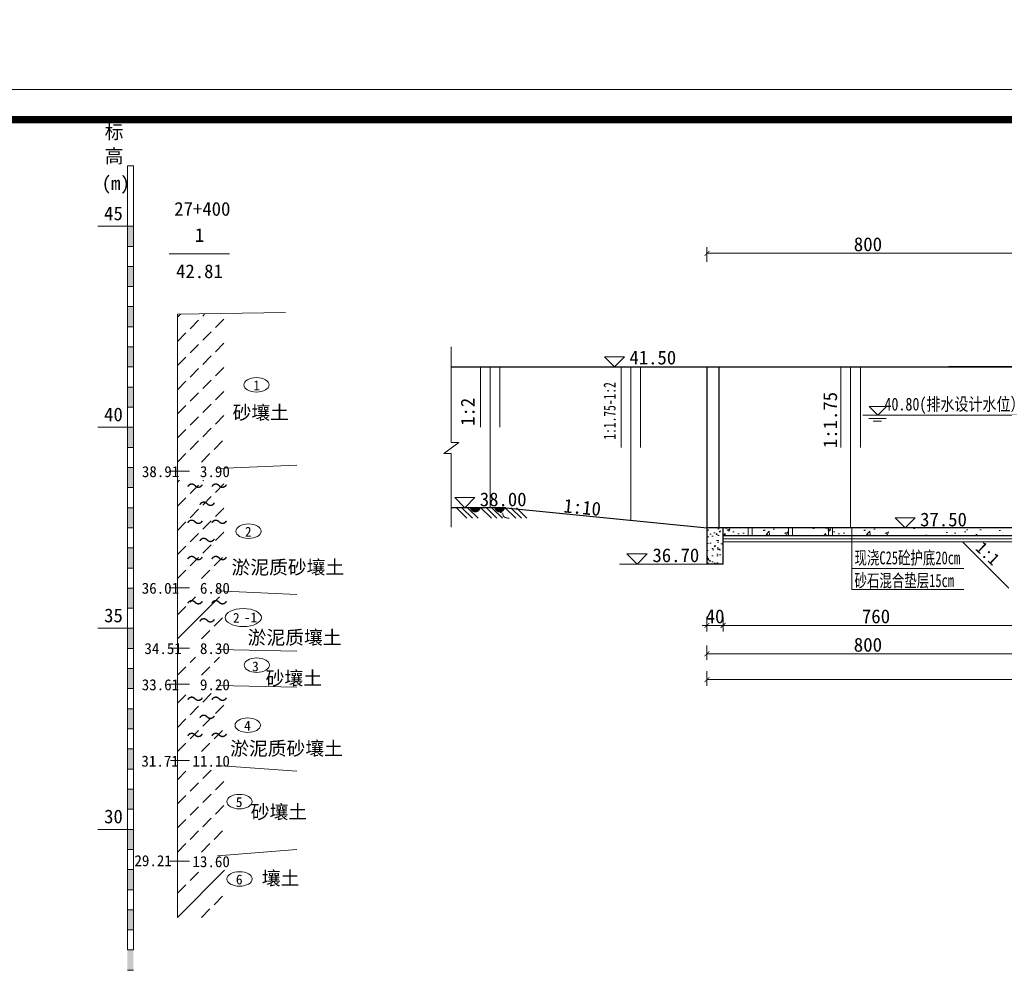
# Model space of a CAD drawing. Extents: x -13074 to 1448651, y 3648755 to 8081248.
# Tile 36 of 173: x 558068 to 558313, y 3858562 to 3858800. Entities that reach past the tile are written whole.
import ezdxf
from ezdxf.enums import TextEntityAlignment as Align

# ---------------------------------------------------------------- set-up
doc = ezdxf.new("R2010")
doc.units = 0
doc.header["$PDMODE"] = 32
doc.header["$PDSIZE"] = 0.2
doc.layers.get('0').update_dxf_attribs({"linetype": 'CONTINUOUS'})
doc.layers.get('Defpoints').update_dxf_attribs({"linetype": 'CONTINUOUS'})
for name, color, linetype, lineweight in [('0.09标注线', 3, 'CONTINUOUS', 9), ('0.13填充', 8, 'CONTINUOUS', 9), ('0.30粗线', 7, 'CONTINUOUS', 30), ('1', 1, 'CONTINUOUS', 40), ('2', 61, 'CONTINUOUS', 30), ('3', 8, 'CONTINUOUS', 5), ('SHEET', 1, 'CONTINUOUS', 15), ('新建路', 7, 'CONTINUOUS', 40), ('细实线', 3, 'CONTINUOUS', 20)]:
    doc.layers.add(name, color=color, linetype=linetype, lineweight=lineweight)
doc.layers.add('PUB_DIM', color=3, linetype='CONTINUOUS')
doc.styles.add('-仿宋_GB2312', font='FangSong_GB2312.ttf')
doc.styles.add('TSSD_Dimension', font='tssdeng.shx', dxfattribs={"width": 0.7, "bigfont": '1hztxt.shx'})
doc.styles.add('宋体', font='FangSong_GB2312.ttf')
doc.dimstyles.new('TSSD_100_100', dxfattribs={"dimtxt": 300, "dimasz": 100, "dimexe": 100, "dimexo": 250, "dimgap": 100, "dimtad": 1, "dimdec": 0, "dimzin": 0, "dimdsep": 46, "dimtxsty": 'TSSD_Dimension', "dimblk": 'ARCHTICK', "dimcen": 0, "dimdle": 100, "dimclrt": 7, "dimadec": 0, "dimazin": 0, "dimtfac": 1, "dimtdec": 0, "dimtix": 1, "dimtmove": 2, "dimatfit": 3, "dimfxl": 1, "dimtolj": 1, "dimtzin": 0, "dimarcsym": 0})
doc.dimstyles.new('副本 (5) (2) STANDARD', dxfattribs={"dimtxt": 2.3, "dimasz": 1, "dimexe": 1.25, "dimexo": 1.5, "dimgap": 0.2, "dimtad": 1, "dimdec": 1, "dimzin": 0, "dimdsep": 46, "dimtxsty": '-仿宋_GB2312', "dimblk": 'ARCHTICK', "dimcen": 0.09, "dimadec": 0, "dimazin": 0, "dimtfac": 1, "dimtdec": 1, "dimtix": 1, "dimtmove": 2, "dimatfit": 3, "dimfxl": 1.7, "dimfxlon": 1, "dimtolj": 1, "dimtzin": 0, "dimlwd": 9, "dimlwe": 9, "dimarcsym": 0})

# ---------------------------------------------------------------- blocks, each defined once
blk = doc.blocks.new('_ARCHTICK')
at = {"color": 0, "linetype": 'ByBlock', "const_width": 0.15}
blk.add_lwpolyline([(-0.5, -0.5), (0.5, 0.5)], dxfattribs=at)
blk = doc.blocks.new('*D1810')
at = {"layer": '0.09标注线', "color": 0, "linetype": 'Continuous', "lineweight": 9}
for p, q in [((558239.16, 3858739.67), (558239.16, 3858743.29)), ((558319.16, 3858741.77), (558239.16, 3858741.77)), ((558319.16, 3858739.67), (558319.16, 3858743.29))]:
    blk.add_line(p, q, dxfattribs=at)
at = {"layer": 'Defpoints', "color": 0, "linetype": 'Continuous', "lineweight": 13}
for p in [(558239.16, 3858741.77), (558239.16, 3858713.5), (558319.16, 3858708.5)]:
    blk.add_point(p, dxfattribs=at)
at = {"layer": '0.09标注线', "color": 0, "linetype": 'Continuous', "lineweight": 9, "xscale": 1.21, "yscale": 1.21, "zscale": 1.21, "rotation": 180}
blk.add_blockref('_ARCHTICK', (558239.16, 3858741.77), dxfattribs=at)
at = {"layer": '0.09标注线', "color": 0, "linetype": 'Continuous', "lineweight": 9, "xscale": 1.21, "yscale": 1.21, "zscale": 1.21}
blk.add_blockref('_ARCHTICK', (558319.16, 3858741.77), dxfattribs=at)
at = {"layer": '0.09标注线', "color": 0, "linetype": 'Continuous', "lineweight": 13, "insert": (558279.16, 3858744), "char_height": 3.45, "attachment_point": 5, "style": '-仿宋_GB2312'}
blk.add_mtext('\\A1;800', dxfattribs=at)
blk = doc.blocks.new('*D1822')
at = {"layer": '0.09标注线', "color": 0, "linetype": 'Continuous', "lineweight": 9}
for p, q in [((558239.16, 3858637.86), (558239.16, 3858634.24)), ((558599.16, 3858637.86), (558599.16, 3858634.24)), ((558599.16, 3858635.76), (558239.16, 3858635.76))]:
    blk.add_line(p, q, dxfattribs=at)
at = {"layer": 'Defpoints', "color": 0, "linetype": 'Continuous', "lineweight": 13}
for p in [(558599.16, 3858675.5), (558239.16, 3858664.5), (558239.16, 3858635.76)]:
    blk.add_point(p, dxfattribs=at)
at = {"layer": '0.09标注线', "color": 0, "linetype": 'Continuous', "lineweight": 9, "xscale": 1.21, "yscale": 1.21, "zscale": 1.21, "rotation": 180}
blk.add_blockref('_ARCHTICK', (558239.16, 3858635.76), dxfattribs=at)
at = {"layer": '0.09标注线', "color": 0, "linetype": 'Continuous', "lineweight": 9, "xscale": 1.21, "yscale": 1.21, "zscale": 1.21}
blk.add_blockref('_ARCHTICK', (558599.16, 3858635.76), dxfattribs=at)
at = {"layer": '0.09标注线', "color": 0, "linetype": 'Continuous', "lineweight": 13, "insert": (558419.16, 3858637.99), "char_height": 3.45, "attachment_point": 5, "style": '-仿宋_GB2312'}
blk.add_mtext('\\A1;3600', dxfattribs=at)
blk = doc.blocks.new('*D1823')
at = {"layer": '0.09标注线', "color": 0, "linetype": 'Continuous', "lineweight": 9}
for p, q in [((558243.16, 3858651.35), (558243.16, 3858647.73)), ((558319.16, 3858651.35), (558319.16, 3858647.73)), ((558243.16, 3858649.25), (558319.16, 3858649.25))]:
    blk.add_line(p, q, dxfattribs=at)
at = {"layer": 'Defpoints', "color": 0, "linetype": 'Continuous', "lineweight": 13}
for p in [(558319.16, 3858673.5), (558243.16, 3858664.5), (558319.16, 3858649.25)]:
    blk.add_point(p, dxfattribs=at)
at = {"layer": '0.09标注线', "color": 0, "linetype": 'Continuous', "lineweight": 9, "xscale": 1.21, "yscale": 1.21, "zscale": 1.21, "rotation": 180}
blk.add_blockref('_ARCHTICK', (558243.16, 3858649.25), dxfattribs=at)
at = {"layer": '0.09标注线', "color": 0, "linetype": 'Continuous', "lineweight": 9, "xscale": 1.21, "yscale": 1.21, "zscale": 1.21}
blk.add_blockref('_ARCHTICK', (558319.16, 3858649.25), dxfattribs=at)
at = {"layer": '0.09标注线', "color": 0, "linetype": 'Continuous', "lineweight": 13, "insert": (558281.16, 3858651.48), "char_height": 3.45, "attachment_point": 5, "style": '-仿宋_GB2312'}
blk.add_mtext('\\A1;760', dxfattribs=at)
blk = doc.blocks.new('*D1824')
at = {"layer": '0.09标注线', "color": 0, "linetype": 'Continuous', "lineweight": 9}
for p, q in [((558239.16, 3858651.35), (558239.16, 3858647.73)), ((558243.16, 3858651.35), (558243.16, 3858647.73)), ((558239.16, 3858649.25), (558237.95, 3858649.25)), ((558239.16, 3858649.25), (558243.16, 3858649.25)), ((558243.16, 3858649.25), (558244.37, 3858649.25))]:
    blk.add_line(p, q, dxfattribs=at)
at = {"layer": 'Defpoints', "color": 0, "linetype": 'Continuous', "lineweight": 13}
for p in [(558239.16, 3858664.5), (558243.16, 3858664.5), (558243.16, 3858649.25)]:
    blk.add_point(p, dxfattribs=at)
at = {"layer": '0.09标注线', "color": 0, "linetype": 'Continuous', "lineweight": 9, "xscale": 1.21, "yscale": 1.21, "zscale": 1.21}
blk.add_blockref('_ARCHTICK', (558239.16, 3858649.25), dxfattribs=at)
at = {"layer": '0.09标注线', "color": 0, "linetype": 'Continuous', "lineweight": 9, "xscale": 1.21, "yscale": 1.21, "zscale": 1.21, "rotation": 180}
blk.add_blockref('_ARCHTICK', (558243.16, 3858649.25), dxfattribs=at)
at = {"layer": '0.09标注线', "color": 0, "linetype": 'Continuous', "lineweight": 13, "insert": (558241.16, 3858651.48), "char_height": 3.45, "attachment_point": 5, "style": '-仿宋_GB2312'}
blk.add_mtext('\\A1;40', dxfattribs=at)
blk = doc.blocks.new('*D1825')
at = {"layer": '0.09标注线', "color": 0, "linetype": 'Continuous', "lineweight": 9}
for p, q in [((558239.16, 3858644.29), (558239.16, 3858640.67)), ((558319.16, 3858644.29), (558319.16, 3858640.67)), ((558239.16, 3858642.19), (558319.16, 3858642.19))]:
    blk.add_line(p, q, dxfattribs=at)
at = {"layer": 'Defpoints', "color": 0, "linetype": 'Continuous', "lineweight": 13}
for p in [(558319.16, 3858673.5), (558239.16, 3858664.5), (558319.16, 3858642.19)]:
    blk.add_point(p, dxfattribs=at)
at = {"layer": '0.09标注线', "color": 0, "linetype": 'Continuous', "lineweight": 9, "xscale": 1.21, "yscale": 1.21, "zscale": 1.21, "rotation": 180}
blk.add_blockref('_ARCHTICK', (558239.16, 3858642.19), dxfattribs=at)
at = {"layer": '0.09标注线', "color": 0, "linetype": 'Continuous', "lineweight": 9, "xscale": 1.21, "yscale": 1.21, "zscale": 1.21}
blk.add_blockref('_ARCHTICK', (558319.16, 3858642.19), dxfattribs=at)
at = {"layer": '0.09标注线', "color": 0, "linetype": 'Continuous', "lineweight": 13, "insert": (558279.16, 3858644.41), "char_height": 3.45, "attachment_point": 5, "style": '-仿宋_GB2312'}
blk.add_mtext('\\A1;800', dxfattribs=at)
blk = doc.blocks.new('*D1656')
at = {"layer": 'Defpoints', "color": 0, "lineweight": 13}
for p in [(795706, 267581), (795535, 266220), (795733, 266164), (795134, 265865), (795134, 265865)]:
    blk.add_point(p, dxfattribs=at)
at = {"layer": 'PUB_DIM', "color": 0, "lineweight": -2}
blk.add_arc((795134, 265865), 536, 26.5651, 71.5651, dxfattribs=at)
at = {"layer": 'PUB_DIM', "color": 0, "lineweight": -2, "xscale": 100, "yscale": 100, "zscale": 100}
for p, rotation in [((795303, 266373), 161.5650511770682), ((795614, 266104), 296.5650511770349)]:
    blk.add_blockref('_ARCHTICK', p, dxfattribs=dict(at, rotation=rotation))
blk = doc.blocks.new('123')
at = {"layer": 'PUB_DIM', "color": 7}
dim = blk.add_angular_dim_2l(base=(795535.2, 266220.4), line1=((795732.5, 266163.8), (795133.8, 265864.5)), line2=((795133.8, 265864.5), (795706, 267580.9)), text=' ', dimstyle='TSSD_100_100', dxfattribs=at)
dim.commit()
dim.dimension.update_dxf_attribs({"geometry": '*D1656', "text_midpoint": (426562.1, 722353.3)})

msp = doc.modelspace()

# ---------------------------------------------------------------- hatches: boundary and pattern name
at = {"layer": '0.09标注线', "linetype": 'Continuous', "lineweight": 13}
h = msp.add_hatch(dxfattribs=at)
h.set_pattern_fill('AR-CONC', color=256, scale=0.02, style=0)
h.set_pattern_definition([(50, (558239.1643, 3858664.5045), (3.6437, -0.3188), [0.381, -4.191]), (355, (558239.1643, 3858664.5045), (-0.7049, 3.8211), [0.3048, -3.3528]), (100.45, (558239.468, 3858664.478), (2.9389, 3.5023), [0.3238, -3.5618]), (46.184, (558239.1643, 3858665.5205), (5.4216, -0.8408), [0.5715, -6.2865]), (96.636, (558239.616, 3858665.4504), (4.748, 4.9485), [0.4857, -5.3427]), (351.184, (558239.1643, 3858665.5205), (4.748, 4.9485), [0.4572, -5.0292]), (21, (558239.6723, 3858665.2665), (3.0323, -2.0453), [0.381, -4.191]), (326, (558239.6723, 3858665.2665), (1.236, 3.6838), [0.3048, -3.3528]), (71.45, (558239.925, 3858665.096), (4.2683, 1.6385), [0.3238, -3.5618]), (37.5, (558239.1643, 3858664.5045), (0.06177, 1.6911), [0, -3.31216, 0, -3.4036, 0, -3.3655]), (7.5, (558239.1643, 3858664.5045), (1.3364, 2.0036), [0, -1.94056, 0, -3.23596, 0, -1.2827]), (327.5, (558238.0315, 3858664.5045), (2.71181, -0.11457), [0, -1.27, 0, -3.9624, 0, -5.2578]), (317.5, (558237.5235, 3858664.5045), (2.9626, 0.50853), [0, -1.651, 0, -2.63144, 0, -3.7338])])
h.paths.add_polyline_path([(558243.164, 3858673.505), (558239.164, 3858673.505), (558239.164, 3858664.505), (558243.164, 3858664.505)])
h = msp.add_hatch(dxfattribs=at)
h.set_pattern_fill('混凝土2', color=256, style=0)
h.set_pattern_definition([(50, (558243.1643, 3858671.5045), (7.1726, -0.6275), [0.75, -8.25]), (355, (558243.164, 3858671.5045), (-1.3875, 7.522), [0.6, -6.6]), (100.45, (558243.762, 3858671.452), (5.7851, 6.8944), [0.6374, -7.0114]), (46.184, (558243.164, 3858673.5045), (10.6724, -1.6552), [1.125, -12.375]), (96.636, (558244.054, 3858673.367), (9.3466, 9.741), [0.956, -10.517]), (351.184, (558243.164, 3858673.505), (9.3466, 9.741), [0.9, -9.9]), (21, (558244.1643, 3858673.0045), (5.9691, -4.0262), [0.75, -8.25]), (326, (558244.164, 3858673.0045), (2.4332, 7.2515), [0.6, -6.6]), (71.45, (558244.662, 3858672.669), (8.4022, 3.2253), [0.6374, -7.0114]), (37.5, (558243.1643, 3858671.5045), (0.1216, 3.32894), [0, -6.52, 0, -6.7, 0, -6.625]), (7.5, (558243.1643, 3858671.5045), (2.6307, 3.9441), [0, -3.82, 0, -6.37, 0, -2.525]), (327.5, (558240.9343, 3858671.5045), (5.33822, -0.22555), [0, -2.5, 0, -7.8, 0, -10.35]), (317.5, (558239.9343, 3858671.5045), (5.83186, 1.00105), [0, -3.25, 0, -5.18, 0, -7.35])])
h.paths.add_polyline_path([(558269.395, 3858671.505), (558269.395, 3858673.505), (558260.395, 3858673.505), (558260.395, 3858671.505)])
h.paths.add_polyline_path([(558250.395, 3858673.505), (558250.395, 3858671.505), (558259.395, 3858671.505), (558259.395, 3858673.505)])
h.paths.add_polyline_path([(558243.164, 3858673.505), (558243.164, 3858671.505), (558249.395, 3858671.505), (558249.395, 3858673.505)])
h = msp.add_hatch(dxfattribs=at)
h.set_pattern_fill('混凝土2', color=256, style=0)
h.set_pattern_definition([(50, (558268.1643, 3858671.5045), (7.1726, -0.6275), [0.75, -8.25]), (355, (558268.164, 3858671.5045), (-1.3875, 7.5219), [0.6, -6.6]), (100.451, (558268.762, 3858671.452), (5.7851, 6.8944), [0.6374, -7.0114]), (46.184, (558268.164, 3858673.5045), (10.6724, -1.6552), [1.125, -12.375]), (96.636, (558269.054, 3858673.367), (9.3466, 9.7412), [0.9561, -10.5171]), (351.184, (558268.164, 3858673.505), (9.3466, 9.7412), [0.9, -9.9]), (21, (558269.1643, 3858673.0045), (5.9691, -4.0262), [0.75, -8.25]), (326, (558269.164, 3858673.0045), (2.4332, 7.2515), [0.6, -6.6]), (71.451, (558269.662, 3858672.669), (8.4022, 3.2253), [0.6374, -7.0114]), (37.5, (558268.1643, 3858671.5045), (0.1216, 3.32894), [0, -6.52, 0, -6.7, 0, -6.625]), (7.5, (558268.1643, 3858671.5045), (2.6307, 3.94412), [0, -3.82, 0, -6.37, 0, -2.525]), (327.5, (558265.9343, 3858671.5045), (5.33822, -0.22555), [0, -2.5, 0, -7.8, 0, -10.35]), (317.5, (558264.9343, 3858671.5045), (5.83186, 1.00105), [0, -3.25, 0, -5.18, 0, -7.35])])
h.paths.add_polyline_path([(558295.395, 3858673.505), (558295.395, 3858671.505), (558319.164, 3858671.505), (558319.164, 3858673.505)])
h.paths.add_polyline_path([(558294.395, 3858671.505), (558294.395, 3858673.505), (558285.395, 3858673.505), (558285.395, 3858671.505)])
h.paths.add_polyline_path([(558284.395, 3858671.505), (558284.395, 3858673.505), (558280.169, 3858673.505), (558280.169, 3858671.505)])
h.paths.add_polyline_path([(558280.169, 3858671.505), (558280.169, 3858673.505), (558275.395, 3858673.505), (558275.395, 3858671.505)])
h.paths.add_polyline_path([(558268.164, 3858673.505), (558268.164, 3858671.505), (558274.395, 3858671.505), (558274.395, 3858673.505)])
at = {"layer": '0.13填充'}
h = msp.add_hatch(color=256, dxfattribs=at)
edge = h.paths.add_edge_path()
edge.add_ellipse((558181.577, 3858678.775), major_axis=(0, -1.432), ratio=0.9642642, start_angle=-79.1227, end_angle=79.1227, ccw=False)
edge.add_line((558180.221, 3858678.505), (558182.933, 3858678.505))
h = msp.add_hatch(color=256, dxfattribs=at)
edge = h.paths.add_edge_path()
edge.add_ellipse((558187.651, 3858678.775), major_axis=(0, -1.432), ratio=0.9642642, start_angle=-79.1227, end_angle=79.1227, ccw=False)
edge.add_line((558186.295, 3858678.505), (558189.007, 3858678.505))

# ---------------------------------------------------------------- linework, layer by layer
at = {"lineweight": 15}
for p, q in [((558107.512, 3858725.852), (558108.262, 3858726.602)), ((558110.661, 3858723.003), (558112.76, 3858725.103)), ((558113.81, 3858726.152), (558114.26, 3858726.602)), ((558116.959, 3858723.303), (558119.059, 3858725.402)), ((558107.512, 3858719.854), (558109.611, 3858721.953)), ((558113.81, 3858720.154), (558115.909, 3858722.253)), ((558110.661, 3858717.005), (558112.76, 3858719.104)), ((558116.959, 3858717.305), (558119.059, 3858719.404)), ((558107.512, 3858713.856), (558109.611, 3858715.955)), ((558113.81, 3858714.156), (558115.909, 3858716.255)), ((558110.661, 3858711.007), (558112.76, 3858713.106)), ((558116.959, 3858711.307), (558119.059, 3858713.406)), ((558107.512, 3858707.858), (558109.611, 3858709.957)), ((558113.81, 3858708.158), (558115.909, 3858710.257)), ((558116.959, 3858705.309), (558119.059, 3858707.408)), ((558110.661, 3858705.009), (558112.76, 3858707.108)), ((558107.512, 3858701.86), (558109.611, 3858703.959)), ((558113.81, 3858702.159), (558115.909, 3858704.259)), ((558110.661, 3858699.01), (558112.76, 3858701.11)), ((558116.959, 3858699.31), (558119.059, 3858701.41)), ((558107.512, 3858695.861), (558109.611, 3858697.961)), ((558113.81, 3858696.161), (558115.909, 3858698.261)), ((558110.661, 3858693.012), (558112.76, 3858695.112)), ((558116.659, 3858693.012), (558118.759, 3858695.112)), ((558107.512, 3858689.863), (558109.611, 3858691.963)), ((558113.51, 3858689.863), (558115.61, 3858691.963)), ((558107.512, 3858684.865), (558108.012, 3858685.365)), ((558113.81, 3858685.165), (558114.01, 3858685.365)), ((558110.661, 3858682.016), (558112.76, 3858684.115)), ((558116.959, 3858682.315), (558119.059, 3858684.415)), ((558107.512, 3858678.866), (558109.611, 3858680.966)), ((558113.81, 3858679.166), (558115.909, 3858681.266)), ((558110.661, 3858676.017), (558112.76, 3858678.117)), ((558116.959, 3858676.317), (558119.059, 3858678.417)), ((558107.512, 3858672.868), (558109.611, 3858674.968)), ((558113.81, 3858673.168), (558115.909, 3858675.268)), ((558110.661, 3858670.019), (558112.76, 3858672.119)), ((558116.959, 3858670.319), (558119.059, 3858672.418)), ((558107.512, 3858666.87), (558109.611, 3858668.969)), ((558113.81, 3858667.17), (558115.909, 3858669.269)), ((558110.661, 3858664.021), (558112.76, 3858666.12)), ((558116.659, 3858664.021), (558118.759, 3858666.12)), ((558107.512, 3858660.872), (558109.611, 3858662.971)), ((558113.51, 3858660.872), (558115.61, 3858662.971)), ((558107.512, 3858645.876), (558118.009, 3858656.373)), ((558110.661, 3858655.024), (558112.011, 3858656.373)), ((558107.512, 3858651.875), (558109.611, 3858653.974)), ((558116.659, 3858649.026), (558118.759, 3858651.125)), ((558113.51, 3858645.876), (558115.61, 3858647.976)), ((558110.661, 3858640.028), (558112.011, 3858641.378)), ((558116.659, 3858640.028), (558118.009, 3858641.378)), ((558107.512, 3858636.879), (558109.611, 3858638.979)), ((558113.51, 3858636.879), (558115.61, 3858638.979)), ((558107.512, 3858629.881), (558109.611, 3858631.981)), ((558113.81, 3858630.181), (558115.909, 3858632.281)), ((558110.661, 3858627.032), (558112.76, 3858629.132)), ((558116.959, 3858627.332), (558119.059, 3858629.431)), ((558107.512, 3858623.883), (558109.611, 3858625.982)), ((558113.81, 3858624.183), (558115.909, 3858626.282)), ((558110.661, 3858621.034), (558112.76, 3858623.133)), ((558116.659, 3858621.034), (558118.759, 3858623.133)), ((558107.512, 3858617.885), (558109.611, 3858619.984)), ((558113.51, 3858617.885), (558115.61, 3858619.984)), ((558107.512, 3858610.887), (558109.611, 3858612.986)), ((558113.81, 3858611.187), (558115.909, 3858613.286)), ((558110.661, 3858608.038), (558112.76, 3858610.137)), ((558116.959, 3858608.338), (558119.059, 3858610.437)), ((558107.512, 3858604.889), (558109.611, 3858606.988)), ((558113.81, 3858605.189), (558115.909, 3858607.288)), ((558110.661, 3858602.04), (558112.76, 3858604.139)), ((558116.959, 3858602.34), (558119.059, 3858604.439)), ((558107.512, 3858598.891), (558109.611, 3858600.99)), ((558113.81, 3858599.191), (558115.909, 3858601.29)), ((558110.661, 3858596.042), (558112.76, 3858598.141)), ((558116.659, 3858596.042), (558118.759, 3858598.141)), ((558107.512, 3858592.892), (558109.611, 3858594.992)), ((558113.51, 3858592.892), (558115.61, 3858594.992)), ((558107.512, 3858576.647), (558119.258, 3858588.394)), ((558110.661, 3858585.795), (558112.76, 3858587.894)), ((558107.512, 3858582.646), (558109.611, 3858584.745)), ((558116.659, 3858579.796), (558118.759, 3858581.896)), ((558113.51, 3858576.647), (558115.61, 3858578.747))]:
    msp.add_line(p, q, dxfattribs=at)
at = {"layer": '0.09标注线'}
for p, q in [((558105.507, 3858741.598), (558120.502, 3858741.598)), ((558213.651, 3858716.017), (558216.164, 3858713.505)), ((558213.651, 3858716.017), (558218.676, 3858716.017)), ((558216.164, 3858713.505), (558218.676, 3858716.017)), ((558176.464, 3858681.017), (558178.977, 3858678.505)), ((558176.464, 3858681.017), (558181.489, 3858681.017)), ((558178.977, 3858678.505), (558181.489, 3858681.017)), ((558285.913, 3858676.017), (558288.425, 3858673.505)), ((558285.913, 3858676.017), (558290.938, 3858676.017)), ((558288.425, 3858673.505), (558290.938, 3858676.017)), ((558219.261, 3858667.017), (558221.774, 3858664.505)), ((558219.261, 3858667.017), (558224.287, 3858667.017)), ((558221.774, 3858664.505), (558224.287, 3858667.017))]:
    msp.add_line(p, q, dxfattribs=at)
at = {"layer": '0.09标注线', "linetype": 'Continuous', "lineweight": 13}
for p, q in [((558175.603, 3858694.743), (558175.603, 3858718.536)), ((558175.603, 3858673.644), (558175.603, 3858692.012))]:
    msp.add_line(p, q, dxfattribs=at)
at = {"layer": '0.09标注线', "color": 7}
for p, q in [((558277.934, 3858701.505), (558319.164, 3858701.505)), ((558279.35, 3858700.687), (558283.66, 3858700.687)), ((558280.477, 3858700.028), (558281.505, 3858700.028)), ((558282.533, 3858700.028), (558281.505, 3858700.028))]:
    msp.add_line(p, q, dxfattribs=at)
at = {"layer": '0.09标注线', "ltscale": 0.005}
for p, q in [((558177.467, 3858694.743), (558173.738, 3858692.012)), ((558175.603, 3858694.743), (558177.467, 3858694.743)), ((558173.738, 3858692.012), (558175.603, 3858692.012))]:
    msp.add_line(p, q, dxfattribs=at)
at = {"layer": '0.09标注线', "color": 3, "lineweight": 9}
for p, q in [((558275.169, 3858673.505), (558275.169, 3858658.146)), ((558275.169, 3858663.437), (558303.039, 3858663.437)), ((558275.169, 3858658.146), (558303.039, 3858658.146))]:
    msp.add_line(p, q, dxfattribs=at)
at = {"layer": '0.09标注线', "color": 7}
msp.add_lwpolyline([(558281.645, 3858701.505), (558281.645, 3858701.505), (558279.49, 3858703.659), (558283.799, 3858703.659)], close=True, dxfattribs=at)
at = {"layer": '0.09标注线'}
for centre, major_axis, ratio in [((558127.183, 3858709.057), (3.149, 0), 0.5714286), ((558125.203, 3858672.668), (3.149, 0), 0.5714286), ((558123.903, 3858651.199), (4.499, 0), 0.5), ((558127.248, 3858639.37), (3.149, 0), 0.5714286), ((558125.002, 3858624.433), (3.149, 0), 0.5714286), ((558122.944, 3858605.439), (3.149, 0), 0.5714286), ((558122.967, 3858586.207), (3.149, 0), 0.5714286)]:
    msp.add_ellipse(centre, major_axis=major_axis, ratio=ratio, dxfattribs=at)
at = {"layer": '0.30粗线'}
for p, q in [((558175.603, 3858713.505), (558319.164, 3858713.505)), ((558239.164, 3858664.505), (558239.164, 3858713.505)), ((558242.164, 3858673.505), (558242.164, 3858713.505)), ((558389.164, 3858713.505), (558299.164, 3858713.505)), ((558189.164, 3858678.505), (558175.603, 3858678.505)), ((558189.164, 3858678.505), (558239.164, 3858673.505)), ((558319.164, 3858673.505), (558239.164, 3858673.505)), ((558243.164, 3858664.505), (558243.164, 3858673.505)), ((558319.164, 3858671.505), (558243.164, 3858671.505)), ((558243.164, 3858664.505), (558239.164, 3858664.505))]:
    msp.add_line(p, q, dxfattribs=at)
at = {"layer": '0.30粗线', "lineweight": 15}
for p, q in [((558249.395, 3858673.505), (558249.395, 3858671.505)), ((558250.395, 3858673.505), (558250.395, 3858671.505)), ((558259.395, 3858673.505), (558259.395, 3858671.505)), ((558260.395, 3858673.505), (558260.395, 3858671.505)), ((558269.395, 3858673.505), (558269.395, 3858671.505)), ((558270.395, 3858673.505), (558270.395, 3858671.505))]:
    msp.add_line(p, q, dxfattribs=at)
at = {"layer": '0.30粗线', "lineweight": 30}
msp.add_line((558302.664, 3858670.005), (558314.164, 3858658.505), dxfattribs=at)
at = {"layer": '1', "lineweight": 15}
for p, q in [((558096.598, 3858763.491), (558095.099, 3858763.491)), ((558095.099, 3858763.491), (558095.099, 3858568.55)), ((558096.598, 3858568.55), (558096.598, 3858763.491)), ((558087.738, 3858748.495), (558096.598, 3858748.495)), ((558095.099, 3858743.497), (558096.598, 3858743.497)), ((558095.099, 3858738.498), (558096.598, 3858738.498)), ((558095.099, 3858733.5), (558096.598, 3858733.5)), ((558095.099, 3858728.501), (558096.598, 3858728.501)), ((558107.512, 3858726.602), (558107.512, 3858576.647)), ((558095.099, 3858723.503), (558096.598, 3858723.503)), ((558095.099, 3858718.505), (558096.598, 3858718.505)), ((558095.099, 3858713.506), (558096.598, 3858713.506)), ((558095.099, 3858708.508), (558096.598, 3858708.508)), ((558095.099, 3858703.509), (558096.598, 3858703.509)), ((558087.738, 3858698.511), (558096.598, 3858698.511)), ((558095.099, 3858693.512), (558096.598, 3858693.512)), ((558095.099, 3858688.514), (558096.598, 3858688.514)), ((558095.099, 3858683.515), (558096.598, 3858683.515)), ((558095.099, 3858678.517), (558096.598, 3858678.517)), ((558095.099, 3858673.518), (558096.598, 3858673.518)), ((558095.099, 3858668.52), (558096.598, 3858668.52)), ((558095.099, 3858663.521), (558096.598, 3858663.521)), ((558095.099, 3858658.523), (558096.598, 3858658.523)), ((558095.099, 3858653.524), (558096.598, 3858653.524)), ((558087.738, 3858648.526), (558096.598, 3858648.526)), ((558095.099, 3858643.527), (558096.598, 3858643.527)), ((558095.099, 3858638.529), (558096.598, 3858638.529)), ((558095.099, 3858633.53), (558096.598, 3858633.53)), ((558095.099, 3858628.532), (558096.598, 3858628.532)), ((558095.099, 3858623.533), (558096.598, 3858623.533)), ((558095.099, 3858618.535), (558096.598, 3858618.535)), ((558095.099, 3858613.536), (558096.598, 3858613.536)), ((558095.099, 3858608.538), (558096.598, 3858608.538)), ((558095.099, 3858603.539), (558096.598, 3858603.539)), ((558087.738, 3858598.541), (558096.598, 3858598.541)), ((558095.099, 3858593.542), (558096.598, 3858593.542)), ((558095.099, 3858588.544), (558096.598, 3858588.544)), ((558095.099, 3858583.545), (558096.598, 3858583.545)), ((558095.099, 3858578.547), (558096.598, 3858578.547)), ((558095.099, 3858573.548), (558096.598, 3858573.548)), ((558095.099, 3858568.55), (558096.598, 3858568.55)), ((558095.099, 3858563.551), (558096.598, 3858563.551))]:
    msp.add_line(p, q, dxfattribs=at)
for points in [[(558095.099, 3858748.495), (558096.598, 3858748.495), (558095.099, 3858743.497), (558096.598, 3858743.497)], [(558095.099, 3858738.498), (558096.598, 3858738.498), (558095.099, 3858733.5), (558096.598, 3858733.5)], [(558095.099, 3858728.501), (558096.598, 3858728.501), (558095.099, 3858723.503), (558096.598, 3858723.503)], [(558095.099, 3858718.505), (558096.598, 3858718.505), (558095.099, 3858713.506), (558096.598, 3858713.506)], [(558095.099, 3858708.508), (558096.598, 3858708.508), (558095.099, 3858703.509), (558096.598, 3858703.509)], [(558095.099, 3858698.511), (558096.598, 3858698.511), (558095.099, 3858693.512), (558096.598, 3858693.512)], [(558095.099, 3858688.514), (558096.598, 3858688.514), (558095.099, 3858683.515), (558096.598, 3858683.515)], [(558095.099, 3858678.517), (558096.598, 3858678.517), (558095.099, 3858673.518), (558096.598, 3858673.518)], [(558095.099, 3858668.52), (558096.598, 3858668.52), (558095.099, 3858663.521), (558096.598, 3858663.521)], [(558095.099, 3858658.523), (558096.598, 3858658.523), (558095.099, 3858653.524), (558096.598, 3858653.524)], [(558095.099, 3858648.526), (558096.598, 3858648.526), (558095.099, 3858643.527), (558096.598, 3858643.527)], [(558095.099, 3858638.529), (558096.598, 3858638.529), (558095.099, 3858633.53), (558096.598, 3858633.53)], [(558095.099, 3858628.532), (558096.598, 3858628.532), (558095.099, 3858623.533), (558096.598, 3858623.533)], [(558095.099, 3858618.535), (558096.598, 3858618.535), (558095.099, 3858613.536), (558096.598, 3858613.536)], [(558095.099, 3858608.538), (558096.598, 3858608.538), (558095.099, 3858603.539), (558096.598, 3858603.539)], [(558095.099, 3858598.541), (558096.598, 3858598.541), (558095.099, 3858593.542), (558096.598, 3858593.542)], [(558095.099, 3858588.544), (558096.598, 3858588.544), (558095.099, 3858583.545), (558096.598, 3858583.545)], [(558095.099, 3858578.547), (558096.598, 3858578.547), (558095.099, 3858573.548), (558096.598, 3858573.548)], [(558095.099, 3858568.55), (558096.598, 3858568.55), (558095.099, 3858563.551), (558096.598, 3858563.551)]]:
    msp.add_solid(points, dxfattribs=at)
at = {"layer": '2', "lineweight": 15}
for p, q in [((558105.9, 3858687.614), (558110.511, 3858687.614)), ((558105.484, 3858658.623), (558110.511, 3858658.623)), ((558105.643, 3858643.627), (558110.511, 3858643.627)), ((558105.601, 3858634.63), (558110.511, 3858634.63)), ((558105.845, 3858615.636), (558110.511, 3858615.636)), ((558105.572, 3858590.643), (558110.511, 3858590.643))]:
    msp.add_line(p, q, dxfattribs=at)
at = {"layer": '3', "lineweight": 15}
for p, q in [((558107.512, 3858726.602), (558134.384, 3858727.044)), ((558117.518, 3858688.298), (558137.184, 3858689.12)), ((558117.518, 3858657.855), (558137.184, 3858656.934)), ((558117.518, 3858643.275), (558137.184, 3858642.851)), ((558117.518, 3858634.277), (558137.184, 3858633.854)), ((558117.518, 3858614.454), (558137.184, 3858613.035)), ((558117.518, 3858591.95), (558137.184, 3858593.518))]:
    msp.add_line(p, q, dxfattribs=at)
at = {"layer": 'SHEET', "color": 7}
msp.add_lwpolyline([(558655.436, 3858336.989), (558025.437, 3858336.989), (558025.437, 3858782.489), (558655.436, 3858782.489)], close=True, dxfattribs=at)
at = {"layer": 'SHEET', "color": 7, "const_width": 1.8}
msp.add_lwpolyline([(558062.937, 3858774.989), (558647.936, 3858774.989), (558647.936, 3858344.489), (558062.937, 3858344.489)], close=True, dxfattribs=at)
at = {"layer": '新建路', "color": 3, "linetype": 'Continuous', "lineweight": 13}
for p, q in [((558319.164, 3858670.755), (558243.164, 3858670.755)), ((558319.164, 3858670.005), (558243.164, 3858670.005)), ((558239.164, 3858664.505), (558217.438, 3858664.505))]:
    msp.add_line(p, q, dxfattribs=at)
at = {"layer": '细实线', "color": 3, "lineweight": 15}
for p, q in [((558182.838, 3858713.505), (558182.838, 3858698.505)), ((558185.264, 3858713.505), (558185.264, 3858678.505)), ((558187.691, 3858713.505), (558187.691, 3858698.505)), ((558217.819, 3858713.505), (558217.819, 3858693.505)), ((558220.246, 3858713.505), (558220.246, 3858675.396)), ((558222.673, 3858713.505), (558222.673, 3858693.505)), ((558272.426, 3858713.505), (558272.426, 3858693.505)), ((558274.853, 3858713.505), (558274.853, 3858673.505)), ((558277.28, 3858713.505), (558277.28, 3858693.505))]:
    msp.add_line(p, q, dxfattribs=at)
at = {"layer": '细实线', "ltscale": 5}
for p, q in [((558176.87, 3858678.505), (558179.49, 3858675.885)), ((558178.256, 3858678.505), (558180.876, 3858675.885)), ((558179.642, 3858678.505), (558182.262, 3858675.885)), ((558182.945, 3858678.505), (558185.564, 3858675.885)), ((558184.331, 3858678.505), (558186.95, 3858675.885)), ((558185.717, 3858678.505), (558188.336, 3858675.885)), ((558189.019, 3858678.505), (558191.638, 3858675.885)), ((558190.405, 3858678.505), (558193.024, 3858675.885)), ((558191.791, 3858678.505), (558194.41, 3858675.885))]:
    msp.add_line(p, q, dxfattribs=at)
at = {"layer": '细实线', "lineweight": 20, "ltscale": 5, "start_tangent": (0.9990643, 0.0432506), "end_tangent": (0.9995058, -0.0314361)}
msp.add_spline([(558187.711, 3858677.349), (558188.299, 3858677.123), (558188.45, 3858676.871), (558188.525, 3858676.532), (558188.785, 3858676.218), (558189.174, 3858676.021), (558189.996, 3858675.885)], degree=3, dxfattribs=at)

# ---------------------------------------------------------------- block references
at = {"linetype": 'Continuous', "lineweight": 13, "xscale": 0.01000000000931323, "yscale": 0.009999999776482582, "zscale": 0.01}
msp.add_blockref('123', (552983.124, 3855442.078), dxfattribs=at)

# ---------------------------------------------------------------- texts
at = {"lineweight": 15, "style": '宋体'}
for p in [(558109.761, 3858682.365), (558115.759, 3858682.365), (558112.76, 3858677.867), (558109.761, 3858673.368), (558115.759, 3858673.368), (558112.76, 3858668.87), (558109.761, 3858664.371), (558115.759, 3858664.371), (558109.761, 3858653.374), (558115.759, 3858653.374), (558112.76, 3858648.876), (558109.761, 3858629.381), (558115.759, 3858629.381), (558112.76, 3858624.883), (558109.761, 3858620.384), (558115.759, 3858620.384)]:
    msp.add_text('～', height=3.149, dxfattribs=at).set_placement(p)
at = {"layer": '0.09标注线', "style": '-仿宋_GB2312'}
for s, height, p in [('标', 3.42, (558089.462, 3858770.239)), ('高', 3.42, (558089.462, 3858764.241)), ('(m)', 3.42, (558088.712, 3858757.493)), ('27+400', 3.42, (558106.738, 3858751.104)), ('1', 2.442, (558126.401, 3858707.72)), ('砂壤土', 3.42, (558121.25, 3858700.462)), (' 3.90', 2.736, (558111.261, 3858686.114)), ('2', 2.442, (558124.304, 3858671.319)), ('淤泥质砂壤土', 3.42, (558120.987, 3858661.995)), (' 6.80', 2.736, (558111.261, 3858657.123)), ('2', 2.442, (558121.341, 3858649.901)), ('-1', 2.4421, (558124.025, 3858650.007)), ('淤泥质壤土', 3.42, (558124.992, 3858644.544)), (' 8.30', 2.736, (558111.261, 3858642.128)), ('3', 2.442, (558126.086, 3858637.829)), ('砂壤土', 3.42, (558129.473, 3858634.4)), (' 9.20', 2.736, (558111.261, 3858633.13)), ('4', 2.442, (558124.102, 3858623.083)), ('淤泥质砂壤土', 3.42, (558120.648, 3858616.944)), ('11.10', 2.736, (558111.261, 3858614.136)), ('5', 2.442, (558122.045, 3858604.089)), ('砂壤土', 3.42, (558125.765, 3858601.168)), ('13.60', 2.736, (558111.261, 3858589.144)), ('壤土', 3.42, (558128.509, 3858584.675)), ('6', 2.442, (558122.067, 3858584.857))]:
    msp.add_text(s, height=height, dxfattribs=at).set_placement(p)
for s, height, p in [('45', 3.42, (558093.961, 3858749.995)), ('40', 3.42, (558093.961, 3858700.01)), ('38.91', 2.736, (558107.994, 3858686.114)), ('36.01', 2.736, (558107.961, 3858657.123)), ('35', 3.42, (558093.961, 3858650.025)), ('34.51', 2.736, (558108.625, 3858642.128)), ('33.61', 2.736, (558107.961, 3858633.13)), ('31.71', 2.736, (558107.876, 3858614.136)), ('30', 3.42, (558093.961, 3858600.04)), ('29.21', 2.736, (558106.149, 3858589.381))]:
    msp.add_text(s, height=height, dxfattribs=at).set_placement(p, align=Align.RIGHT)
for s, p in [('1', (558113.004, 3858744.597)), ('42.81', (558113.004, 3858735.599))]:
    msp.add_text(s, height=3.42, dxfattribs=at).set_placement(p, align=Align.CENTER)
at = {"layer": '0.09标注线', "color": 3, "lineweight": 9, "style": '-仿宋_GB2312', "width": 0.7}
for s, p in [('现浇C25砼护底20cm', (558275.82, 3858664.437)), ('砂石混合垫层15cm', (558275.82, 3858658.778))]:
    msp.add_text(s, height=3.24, dxfattribs=at).set_placement(p)
at = {"layer": '0.09标注线', "char_height": 3.42, "width": 3.42, "attachment_point": 1, "style": '-仿宋_GB2312'}
for s, insert in [('41.50', (558219.868, 3858717.552)), ('38.00', (558182.681, 3858682.295)), ('37.50', (558292.129, 3858677.295)), ('36.70', (558225.598, 3858668.401))]:
    msp.add_mtext(s, dxfattribs=dict(at, insert=insert))
at = {"layer": '0.09标注线', "width": 3.42, "attachment_point": 1, "style": '-仿宋_GB2312'}
for s, insert, char_height, rotation in [('{\\W0.7;1:1.75-1:2}', (558213.456, 3858695.439), 3, 90), ('1:2', (558177.969, 3858698.85), 3.42, 90), ('1:1.75', (558268.063, 3858693.341), 3.42, 90), ('1:10', (558203.707, 3858680.777), 3.42, 354.29339)]:
    msp.add_mtext(s, dxfattribs=dict(at, insert=insert, char_height=char_height, rotation=rotation))
at = {"layer": '0.09标注线', "color": 7, "insert": (558318.074, 3858705.863), "char_height": 3.192, "width": 50.10054, "attachment_point": 3, "style": '-仿宋_GB2312'}
msp.add_mtext('{\\W0.8;40.80(排水设计水位）}', dxfattribs=at)
at = {"layer": '0.09标注线', "color": 3, "lineweight": 9, "insert": (558312.259, 3858666.135), "char_height": 3.04, "width": 25.95252, "attachment_point": 3, "rotation": 316.34703, "style": '-仿宋_GB2312'}
msp.add_mtext('1:1', dxfattribs=at)

# ---------------------------------------------------------------- dimensions: what is measured, and where the dimension line sits
at = {"layer": '0.09标注线', "linetype": 'Continuous', "lineweight": 13}
dim = msp.add_linear_dim(base=(558239.164, 3858741.773), p1=(558319.164, 3858708.505), p2=(558239.164, 3858713.505), angle=180, dimstyle='副本 (5) (2) STANDARD', override={"dimtxt": 3.45, "dimasz": 1.21, "dimexe": 1.52, "dimexo": 1.83, "dimgap": 0.5, "dimdec": 0, "dimlfac": 10, "dimfxl": 2.1}, dxfattribs=at)
dim.commit()
dim.dimension.update_dxf_attribs({"geometry": '*D1810', "text_midpoint": (558279.164, 3858743.998)})
for base, p1, p2, picture, middle in [((558239.164, 3858635.762), (558599.164, 3858675.505), (558239.164, 3858664.505), '*D1822', (558419.164, 3858637.987)), ((558319.164, 3858642.185), (558239.164, 3858664.505), (558319.164, 3858673.505), '*D1825', (558279.164, 3858644.41)), ((558319.164, 3858649.251), (558243.164, 3858664.505), (558319.164, 3858673.505), '*D1823', (558281.164, 3858651.476)), ((558243.164, 3858649.251), (558239.164, 3858664.505), (558243.164, 3858664.505), '*D1824', (558241.164, 3858651.476))]:
    dim = msp.add_linear_dim(base=base, p1=p1, p2=p2, dimstyle='副本 (5) (2) STANDARD', override={"dimtxt": 3.45, "dimasz": 1.21, "dimexe": 1.52, "dimexo": 1.83, "dimgap": 0.5, "dimdec": 0, "dimlfac": 10, "dimfxl": 2.1}, dxfattribs=at)
    dim.commit()
    dim.dimension.update_dxf_attribs({"geometry": picture, "text_midpoint": middle})

doc.saveas('drawing.dxf')
